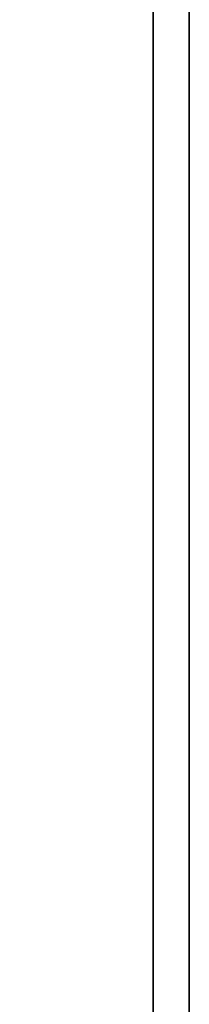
# Model space of a CAD drawing. Header units: millimetres. Extents: x -17.3 to 71.2, y -1075.6 to -1026.3.
# Tile 51 of 60: x 55.321 to 55.552, y -1047.481 to -1046.142. Entities that reach past the tile are written whole.
import ezdxf

# ---------------------------------------------------------------- set-up
doc = ezdxf.new("R2010")
doc.units = ezdxf.units.MM
doc.layers.add('DIM', color=4, linetype='CONTINUOUS')
doc.layers.add('layer 1', color=7, linetype='CONTINUOUS')

# ---------------------------------------------------------------- blocks, each defined once
blk = doc.blocks.new('TBI MOTION logo(完整正式版)')
at = {"layer": 'layer 1', "color": 22, "lineweight": 35}
blk.add_open_spline([(75.90875, -9.47875), (75.90875, -9.47875), (75.90875, -12.28625), (75.90875, -12.28625), (75.90875, -12.28625), (75.90875, -12.28625), (75.90875, -12.47875), (75.90875, -12.47875), (75.90875, -12.47875), (75.90875, -12.47875), (75.71625, -12.47875), (75.71625, -12.47875), (75.71625, -12.47875), (75.71625, -12.47875), (-88.32875, -12.47875), (-88.32875, -12.47875), (-88.32875, -12.47875), (-88.32875, -12.47875), (-88.32875, -13.29375), (-88.32875, -13.29375), (-88.32875, -13.29375), (-88.32875, -13.29375), (82.89125, -13.29375), (82.89125, -13.29375), (82.89125, -13.29375), (82.89125, -13.29375), (75.90875, -9.47875), (75.90875, -9.47875)], degree=3, knots=[0, 0, 0, 0, 0.14285714, 0.14285714, 0.14285714, 0.14285715, 0.28571429, 0.28571429, 0.28571429, 0.2857143, 0.42857143, 0.42857143, 0.42857143, 0.42857144, 0.57142857, 0.57142857, 0.57142857, 0.57142858, 0.71428571, 0.71428571, 0.71428571, 0.71428572, 0.85714286, 0.85714286, 0.85714286, 0.85714287, 1, 1, 1, 1], dxfattribs=at)

msp = doc.modelspace()

# ---------------------------------------------------------------- block references
at = {"layer": 'DIM', "color": 7, "xscale": 0.0604497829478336, "yscale": 0.0604497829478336, "zscale": 0.0604497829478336, "rotation": 90}
msp.add_blockref('TBI MOTION logo(完整正式版)', (54.7483, -1048.1926), dxfattribs=at)

doc.saveas('drawing.dxf')
